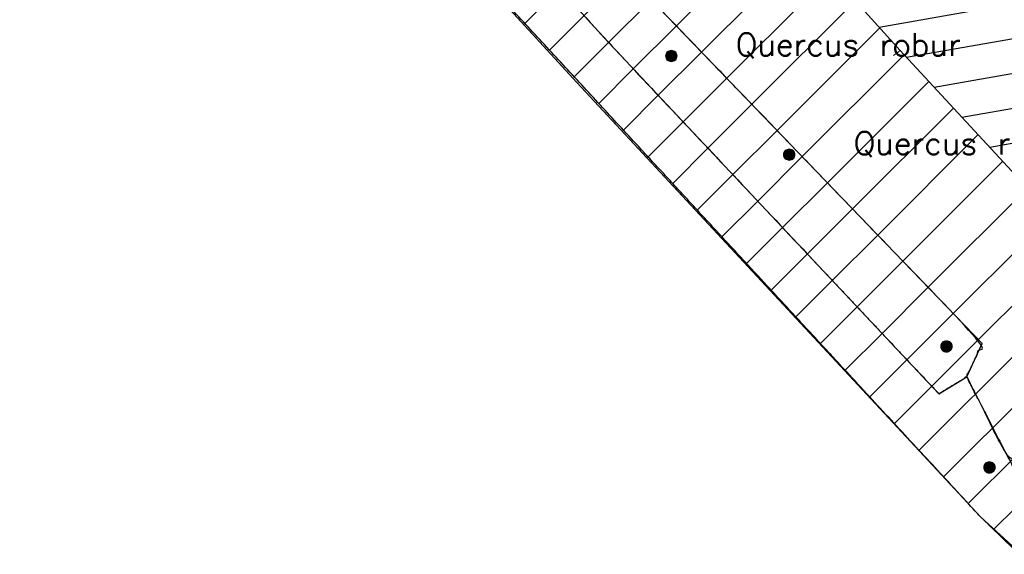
# Model space of a CAD drawing. Header units: metres. Extents: x 102764 to 106916, y 385369 to 392749.
# Tile 3 of 77: x 102840 to 102883, y 385371 to 385394. Entities that reach past the tile are written whole.
import ezdxf
from ezdxf.enums import TextEntityAlignment as Align

# ---------------------------------------------------------------- set-up
doc = ezdxf.new("R2010")
doc.units = ezdxf.units.M
for name, color, linetype, lineweight in [('0-BEPLANTING', 14, 'Continuous', 30), ('0-GRAS OM SPORTVELDEN', 2, 'Continuous', 30), ('0-GRAS SPORTVELDEN', 3, 'Continuous', 30), ('B-WE-GR-STRUIK-G', 90, 'Continuous', 13), ('B-WE-GW-TALUD_KRUIN-G', 70, 'Continuous', 13), ('B-WE-VW-MARKERING_LANGS_STREEP_DOORGETROKKEN-G', 7, 'Continuous', 13), ('Bomen', 84, 'Continuous', 0), ('Boomsoort', 10, 'Continuous', 0)]:
    doc.layers.add(name, color=color, linetype=linetype, lineweight=lineweight)
doc.styles.add('Style-txt', font='txt.shx')
pattern_1 = [(45, (0, 0), (-1.122532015, 1.122532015), [])]

# ---------------------------------------------------------------- blocks, each defined once
blk = doc.blocks.new('MPOLYGON_3')
at = {"layer": 'Bomen', "flags": 128}
for points in [[(102873.241, 385388.554), (102873.236, 385388.505), (102873.736, 385388.505)], [(102873.236, 385388.505), (102873.241, 385388.456), (102873.731, 385388.456)], [(102873.236, 385388.505), (102873.736, 385388.505), (102873.731, 385388.456)], [(102873.255, 385388.601), (102873.241, 385388.554), (102873.731, 385388.554)], [(102873.241, 385388.554), (102873.731, 385388.554), (102873.736, 385388.505)], [(102873.241, 385388.456), (102873.255, 385388.409), (102873.717, 385388.409)], [(102873.241, 385388.456), (102873.731, 385388.456), (102873.717, 385388.409)], [(102873.278, 385388.644), (102873.255, 385388.601), (102873.717, 385388.601)], [(102873.255, 385388.601), (102873.717, 385388.601), (102873.731, 385388.554)], [(102873.255, 385388.409), (102873.278, 385388.366), (102873.694, 385388.366)], [(102873.255, 385388.409), (102873.717, 385388.409), (102873.694, 385388.366)], [(102873.31, 385388.682), (102873.278, 385388.644), (102873.694, 385388.644)], [(102873.278, 385388.644), (102873.694, 385388.644), (102873.717, 385388.601)], [(102873.278, 385388.366), (102873.31, 385388.328), (102873.663, 385388.328)], [(102873.278, 385388.366), (102873.694, 385388.366), (102873.663, 385388.328)], [(102873.347, 385388.713), (102873.31, 385388.682), (102873.663, 385388.682)], [(102873.31, 385388.682), (102873.663, 385388.682), (102873.694, 385388.644)], [(102873.391, 385388.736), (102873.347, 385388.713), (102873.625, 385388.713)], [(102873.347, 385388.713), (102873.625, 385388.713), (102873.663, 385388.682)], [(102873.438, 385388.75), (102873.391, 385388.736), (102873.582, 385388.736)], [(102873.391, 385388.736), (102873.582, 385388.736), (102873.625, 385388.713)], [(102873.486, 385388.755), (102873.438, 385388.75), (102873.535, 385388.75)], [(102873.438, 385388.75), (102873.535, 385388.75), (102873.582, 385388.736)], [(102873.31, 385388.328), (102873.347, 385388.297), (102873.625, 385388.297)], [(102873.31, 385388.328), (102873.663, 385388.328), (102873.625, 385388.297)], [(102873.347, 385388.297), (102873.391, 385388.274), (102873.582, 385388.274)], [(102873.347, 385388.297), (102873.625, 385388.297), (102873.582, 385388.274)], [(102873.391, 385388.274), (102873.438, 385388.26), (102873.535, 385388.26)], [(102873.391, 385388.274), (102873.582, 385388.274), (102873.535, 385388.26)], [(102873.438, 385388.26), (102873.535, 385388.26), (102873.486, 385388.255)]]:
    blk.add_lwpolyline(points, close=True, dxfattribs=at)
at = {"layer": 'Bomen', "color": 74, "true_color": 0x55aa00, "flags": 128}
for points in [[(102873.236, 385388.505), (102873.241, 385388.554)], [(102873.241, 385388.456), (102873.236, 385388.505)], [(102873.241, 385388.554), (102873.255, 385388.601)], [(102873.255, 385388.409), (102873.241, 385388.456)], [(102873.255, 385388.601), (102873.278, 385388.644)], [(102873.278, 385388.366), (102873.255, 385388.409)], [(102873.278, 385388.644), (102873.31, 385388.682)], [(102873.31, 385388.328), (102873.278, 385388.366)], [(102873.31, 385388.682), (102873.347, 385388.713)], [(102873.347, 385388.713), (102873.391, 385388.736)], [(102873.391, 385388.736), (102873.438, 385388.75)], [(102873.438, 385388.75), (102873.486, 385388.755)], [(102873.486, 385388.755), (102873.535, 385388.75)], [(102873.535, 385388.75), (102873.582, 385388.736)], [(102873.582, 385388.736), (102873.625, 385388.713)], [(102873.625, 385388.713), (102873.663, 385388.682)], [(102873.663, 385388.682), (102873.694, 385388.644)], [(102873.694, 385388.366), (102873.663, 385388.328)], [(102873.694, 385388.644), (102873.717, 385388.601)], [(102873.717, 385388.409), (102873.694, 385388.366)], [(102873.717, 385388.601), (102873.731, 385388.554)], [(102873.731, 385388.456), (102873.717, 385388.409)], [(102873.731, 385388.554), (102873.736, 385388.505)], [(102873.736, 385388.505), (102873.731, 385388.456)], [(102873.347, 385388.297), (102873.31, 385388.328)], [(102873.391, 385388.274), (102873.347, 385388.297)], [(102873.438, 385388.26), (102873.391, 385388.274)], [(102873.486, 385388.255), (102873.438, 385388.26)], [(102873.535, 385388.26), (102873.486, 385388.255)], [(102873.582, 385388.274), (102873.535, 385388.26)], [(102873.625, 385388.297), (102873.582, 385388.274)], [(102873.663, 385388.328), (102873.625, 385388.297)]]:
    blk.add_lwpolyline(points, dxfattribs=at)
at = {"layer": 'Bomen'}
for points in [[(102873.241, 385388.554), (102873.236, 385388.505), (102873.736, 385388.505)], [(102873.255, 385388.601), (102873.241, 385388.554), (102873.731, 385388.554)], [(102873.241, 385388.554), (102873.731, 385388.554), (102873.736, 385388.505)], [(102873.278, 385388.644), (102873.255, 385388.601), (102873.717, 385388.601)], [(102873.255, 385388.601), (102873.717, 385388.601), (102873.731, 385388.554)], [(102873.31, 385388.682), (102873.278, 385388.644), (102873.694, 385388.644)], [(102873.278, 385388.644), (102873.694, 385388.644), (102873.717, 385388.601)], [(102873.347, 385388.713), (102873.31, 385388.682), (102873.663, 385388.682)], [(102873.31, 385388.682), (102873.663, 385388.682), (102873.694, 385388.644)], [(102873.391, 385388.736), (102873.347, 385388.713), (102873.625, 385388.713)], [(102873.347, 385388.713), (102873.625, 385388.713), (102873.663, 385388.682)], [(102873.438, 385388.75), (102873.391, 385388.736), (102873.582, 385388.736)], [(102873.391, 385388.736), (102873.582, 385388.736), (102873.625, 385388.713)], [(102873.486, 385388.755), (102873.438, 385388.75), (102873.535, 385388.75)], [(102873.438, 385388.75), (102873.535, 385388.75), (102873.582, 385388.736)]]:
    blk.add_solid(points, dxfattribs=at)
at = {"layer": 'Bomen', "extrusion": (0, 0, -1)}
for points in [[(-102873.236, 385388.505), (-102873.241, 385388.456), (-102873.731, 385388.456)], [(-102873.236, 385388.505), (-102873.736, 385388.505), (-102873.731, 385388.456)], [(-102873.241, 385388.456), (-102873.255, 385388.409), (-102873.717, 385388.409)], [(-102873.241, 385388.456), (-102873.731, 385388.456), (-102873.717, 385388.409)], [(-102873.255, 385388.409), (-102873.278, 385388.366), (-102873.694, 385388.366)], [(-102873.255, 385388.409), (-102873.717, 385388.409), (-102873.694, 385388.366)], [(-102873.278, 385388.366), (-102873.31, 385388.328), (-102873.663, 385388.328)], [(-102873.278, 385388.366), (-102873.694, 385388.366), (-102873.663, 385388.328)], [(-102873.31, 385388.328), (-102873.347, 385388.297), (-102873.625, 385388.297)], [(-102873.31, 385388.328), (-102873.663, 385388.328), (-102873.625, 385388.297)], [(-102873.347, 385388.297), (-102873.391, 385388.274), (-102873.582, 385388.274)], [(-102873.347, 385388.297), (-102873.625, 385388.297), (-102873.582, 385388.274)], [(-102873.391, 385388.274), (-102873.438, 385388.26), (-102873.535, 385388.26)], [(-102873.391, 385388.274), (-102873.582, 385388.274), (-102873.535, 385388.26)], [(-102873.438, 385388.26), (-102873.535, 385388.26), (-102873.486, 385388.255)]]:
    blk.add_solid(points, dxfattribs=at)
blk = doc.blocks.new('MPOLYGON_19')
at = {"layer": 'Bomen', "flags": 128}
for points in [[(102880.129, 385380.207), (102880.115, 385380.16), (102880.605, 385380.16)], [(102880.152, 385380.25), (102880.129, 385380.207), (102880.591, 385380.207)], [(102880.129, 385380.207), (102880.591, 385380.207), (102880.605, 385380.16)], [(102880.183, 385380.288), (102880.152, 385380.25), (102880.568, 385380.25)], [(102880.152, 385380.25), (102880.568, 385380.25), (102880.591, 385380.207)], [(102880.221, 385380.319), (102880.183, 385380.288), (102880.537, 385380.288)], [(102880.183, 385380.288), (102880.537, 385380.288), (102880.568, 385380.25)], [(102880.265, 385380.342), (102880.221, 385380.319), (102880.499, 385380.319)], [(102880.221, 385380.319), (102880.499, 385380.319), (102880.537, 385380.288)], [(102880.311, 385380.357), (102880.265, 385380.342), (102880.456, 385380.342)], [(102880.265, 385380.342), (102880.456, 385380.342), (102880.499, 385380.319)], [(102880.36, 385380.361), (102880.311, 385380.357), (102880.409, 385380.357)], [(102880.311, 385380.357), (102880.409, 385380.357), (102880.456, 385380.342)], [(102880.115, 385380.16), (102880.11, 385380.111), (102880.61, 385380.111)], [(102880.11, 385380.111), (102880.115, 385380.063), (102880.605, 385380.063)], [(102880.11, 385380.111), (102880.61, 385380.111), (102880.605, 385380.063)], [(102880.115, 385380.16), (102880.605, 385380.16), (102880.61, 385380.111)], [(102880.115, 385380.063), (102880.129, 385380.016), (102880.591, 385380.016)], [(102880.115, 385380.063), (102880.605, 385380.063), (102880.591, 385380.016)], [(102880.129, 385380.016), (102880.152, 385379.972), (102880.568, 385379.972)], [(102880.129, 385380.016), (102880.591, 385380.016), (102880.568, 385379.972)], [(102880.152, 385379.972), (102880.183, 385379.935), (102880.537, 385379.935)], [(102880.152, 385379.972), (102880.568, 385379.972), (102880.537, 385379.935)], [(102880.183, 385379.935), (102880.221, 385379.903), (102880.499, 385379.903)], [(102880.183, 385379.935), (102880.537, 385379.935), (102880.499, 385379.903)], [(102880.221, 385379.903), (102880.265, 385379.88), (102880.456, 385379.88)], [(102880.221, 385379.903), (102880.499, 385379.903), (102880.456, 385379.88)], [(102880.265, 385379.88), (102880.311, 385379.866), (102880.409, 385379.866)], [(102880.265, 385379.88), (102880.456, 385379.88), (102880.409, 385379.866)], [(102880.311, 385379.866), (102880.409, 385379.866), (102880.36, 385379.861)]]:
    blk.add_lwpolyline(points, close=True, dxfattribs=at)
at = {"layer": 'Bomen', "color": 74, "true_color": 0x55aa00, "flags": 128}
for points in [[(102880.115, 385380.16), (102880.129, 385380.207)], [(102880.129, 385380.207), (102880.152, 385380.25)], [(102880.152, 385380.25), (102880.183, 385380.288)], [(102880.183, 385380.288), (102880.221, 385380.319)], [(102880.221, 385380.319), (102880.265, 385380.342)], [(102880.265, 385380.342), (102880.311, 385380.357)], [(102880.311, 385380.357), (102880.36, 385380.361)], [(102880.36, 385380.361), (102880.409, 385380.357)], [(102880.409, 385380.357), (102880.456, 385380.342)], [(102880.456, 385380.342), (102880.499, 385380.319)], [(102880.499, 385380.319), (102880.537, 385380.288)], [(102880.537, 385380.288), (102880.568, 385380.25)], [(102880.568, 385380.25), (102880.591, 385380.207)], [(102880.591, 385380.207), (102880.605, 385380.16)], [(102880.11, 385380.111), (102880.115, 385380.16)], [(102880.115, 385380.063), (102880.11, 385380.111)], [(102880.129, 385380.016), (102880.115, 385380.063)], [(102880.152, 385379.972), (102880.129, 385380.016)], [(102880.183, 385379.935), (102880.152, 385379.972)], [(102880.221, 385379.903), (102880.183, 385379.935)], [(102880.265, 385379.88), (102880.221, 385379.903)], [(102880.311, 385379.866), (102880.265, 385379.88)], [(102880.36, 385379.861), (102880.311, 385379.866)], [(102880.409, 385379.866), (102880.36, 385379.861)], [(102880.456, 385379.88), (102880.409, 385379.866)], [(102880.499, 385379.903), (102880.456, 385379.88)], [(102880.537, 385379.935), (102880.499, 385379.903)], [(102880.568, 385379.972), (102880.537, 385379.935)], [(102880.591, 385380.016), (102880.568, 385379.972)], [(102880.605, 385380.063), (102880.591, 385380.016)], [(102880.605, 385380.16), (102880.61, 385380.111)], [(102880.61, 385380.111), (102880.605, 385380.063)]]:
    blk.add_lwpolyline(points, dxfattribs=at)
at = {"layer": 'Bomen'}
for points in [[(102880.129, 385380.207), (102880.115, 385380.16), (102880.605, 385380.16)], [(102880.152, 385380.25), (102880.129, 385380.207), (102880.591, 385380.207)], [(102880.129, 385380.207), (102880.591, 385380.207), (102880.605, 385380.16)], [(102880.183, 385380.288), (102880.152, 385380.25), (102880.568, 385380.25)], [(102880.152, 385380.25), (102880.568, 385380.25), (102880.591, 385380.207)], [(102880.221, 385380.319), (102880.183, 385380.288), (102880.537, 385380.288)], [(102880.183, 385380.288), (102880.537, 385380.288), (102880.568, 385380.25)], [(102880.265, 385380.342), (102880.221, 385380.319), (102880.499, 385380.319)], [(102880.221, 385380.319), (102880.499, 385380.319), (102880.537, 385380.288)], [(102880.311, 385380.357), (102880.265, 385380.342), (102880.456, 385380.342)], [(102880.265, 385380.342), (102880.456, 385380.342), (102880.499, 385380.319)], [(102880.36, 385380.361), (102880.311, 385380.357), (102880.409, 385380.357)], [(102880.311, 385380.357), (102880.409, 385380.357), (102880.456, 385380.342)], [(102880.115, 385380.16), (102880.11, 385380.111), (102880.61, 385380.111)], [(102880.115, 385380.16), (102880.605, 385380.16), (102880.61, 385380.111)]]:
    blk.add_solid(points, dxfattribs=at)
at = {"layer": 'Bomen', "extrusion": (0, 0, -1)}
for points in [[(-102880.11, 385380.111), (-102880.115, 385380.063), (-102880.605, 385380.063)], [(-102880.11, 385380.111), (-102880.61, 385380.111), (-102880.605, 385380.063)], [(-102880.115, 385380.063), (-102880.129, 385380.016), (-102880.591, 385380.016)], [(-102880.115, 385380.063), (-102880.605, 385380.063), (-102880.591, 385380.016)], [(-102880.129, 385380.016), (-102880.152, 385379.972), (-102880.568, 385379.972)], [(-102880.129, 385380.016), (-102880.591, 385380.016), (-102880.568, 385379.972)], [(-102880.152, 385379.972), (-102880.183, 385379.935), (-102880.537, 385379.935)], [(-102880.152, 385379.972), (-102880.568, 385379.972), (-102880.537, 385379.935)], [(-102880.183, 385379.935), (-102880.221, 385379.903), (-102880.499, 385379.903)], [(-102880.183, 385379.935), (-102880.537, 385379.935), (-102880.499, 385379.903)], [(-102880.221, 385379.903), (-102880.265, 385379.88), (-102880.456, 385379.88)], [(-102880.221, 385379.903), (-102880.499, 385379.903), (-102880.456, 385379.88)], [(-102880.265, 385379.88), (-102880.311, 385379.866), (-102880.409, 385379.866)], [(-102880.265, 385379.88), (-102880.456, 385379.88), (-102880.409, 385379.866)], [(-102880.311, 385379.866), (-102880.409, 385379.866), (-102880.36, 385379.861)]]:
    blk.add_solid(points, dxfattribs=at)
blk = doc.blocks.new('MPOLYGON_20')
at = {"layer": 'Bomen', "flags": 128}
for points in [[(102868.083, 385392.873), (102868.078, 385392.824), (102868.578, 385392.824)], [(102868.078, 385392.824), (102868.083, 385392.775), (102868.573, 385392.775)], [(102868.078, 385392.824), (102868.578, 385392.824), (102868.573, 385392.775)], [(102868.097, 385392.92), (102868.083, 385392.873), (102868.573, 385392.873)], [(102868.083, 385392.873), (102868.573, 385392.873), (102868.578, 385392.824)], [(102868.083, 385392.775), (102868.097, 385392.728), (102868.559, 385392.728)], [(102868.083, 385392.775), (102868.573, 385392.775), (102868.559, 385392.728)], [(102868.12, 385392.963), (102868.097, 385392.92), (102868.559, 385392.92)], [(102868.097, 385392.92), (102868.559, 385392.92), (102868.573, 385392.873)], [(102868.097, 385392.728), (102868.12, 385392.685), (102868.536, 385392.685)], [(102868.097, 385392.728), (102868.559, 385392.728), (102868.536, 385392.685)], [(102868.151, 385393.001), (102868.12, 385392.963), (102868.536, 385392.963)], [(102868.12, 385392.963), (102868.536, 385392.963), (102868.559, 385392.92)], [(102868.12, 385392.685), (102868.151, 385392.647), (102868.505, 385392.647)], [(102868.12, 385392.685), (102868.536, 385392.685), (102868.505, 385392.647)], [(102868.189, 385393.032), (102868.151, 385393.001), (102868.505, 385393.001)], [(102868.151, 385393.001), (102868.505, 385393.001), (102868.536, 385392.963)], [(102868.232, 385393.055), (102868.189, 385393.032), (102868.467, 385393.032)], [(102868.189, 385393.032), (102868.467, 385393.032), (102868.505, 385393.001)], [(102868.279, 385393.069), (102868.232, 385393.055), (102868.423, 385393.055)], [(102868.232, 385393.055), (102868.423, 385393.055), (102868.467, 385393.032)], [(102868.328, 385393.074), (102868.279, 385393.069), (102868.377, 385393.069)], [(102868.279, 385393.069), (102868.377, 385393.069), (102868.423, 385393.055)], [(102868.151, 385392.647), (102868.189, 385392.616), (102868.467, 385392.616)], [(102868.151, 385392.647), (102868.505, 385392.647), (102868.467, 385392.616)], [(102868.189, 385392.616), (102868.232, 385392.593), (102868.423, 385392.593)], [(102868.189, 385392.616), (102868.467, 385392.616), (102868.423, 385392.593)], [(102868.232, 385392.593), (102868.279, 385392.579), (102868.377, 385392.579)], [(102868.232, 385392.593), (102868.423, 385392.593), (102868.377, 385392.579)], [(102868.279, 385392.579), (102868.377, 385392.579), (102868.328, 385392.574)]]:
    blk.add_lwpolyline(points, close=True, dxfattribs=at)
at = {"layer": 'Bomen', "color": 74, "true_color": 0x55aa00, "flags": 128}
for points in [[(102868.078, 385392.824), (102868.083, 385392.873)], [(102868.083, 385392.775), (102868.078, 385392.824)], [(102868.083, 385392.873), (102868.097, 385392.92)], [(102868.097, 385392.728), (102868.083, 385392.775)], [(102868.097, 385392.92), (102868.12, 385392.963)], [(102868.12, 385392.685), (102868.097, 385392.728)], [(102868.12, 385392.963), (102868.151, 385393.001)], [(102868.151, 385392.647), (102868.12, 385392.685)], [(102868.151, 385393.001), (102868.189, 385393.032)], [(102868.189, 385393.032), (102868.232, 385393.055)], [(102868.232, 385393.055), (102868.279, 385393.069)], [(102868.279, 385393.069), (102868.328, 385393.074)], [(102868.328, 385393.074), (102868.377, 385393.069)], [(102868.377, 385393.069), (102868.423, 385393.055)], [(102868.423, 385393.055), (102868.467, 385393.032)], [(102868.467, 385393.032), (102868.505, 385393.001)], [(102868.505, 385393.001), (102868.536, 385392.963)], [(102868.536, 385392.685), (102868.505, 385392.647)], [(102868.536, 385392.963), (102868.559, 385392.92)], [(102868.559, 385392.728), (102868.536, 385392.685)], [(102868.559, 385392.92), (102868.573, 385392.873)], [(102868.573, 385392.775), (102868.559, 385392.728)], [(102868.573, 385392.873), (102868.578, 385392.824)], [(102868.578, 385392.824), (102868.573, 385392.775)], [(102868.189, 385392.616), (102868.151, 385392.647)], [(102868.232, 385392.593), (102868.189, 385392.616)], [(102868.279, 385392.579), (102868.232, 385392.593)], [(102868.328, 385392.574), (102868.279, 385392.579)], [(102868.377, 385392.579), (102868.328, 385392.574)], [(102868.423, 385392.593), (102868.377, 385392.579)], [(102868.467, 385392.616), (102868.423, 385392.593)], [(102868.505, 385392.647), (102868.467, 385392.616)]]:
    blk.add_lwpolyline(points, dxfattribs=at)
at = {"layer": 'Bomen'}
for points in [[(102868.083, 385392.873), (102868.078, 385392.824), (102868.578, 385392.824)], [(102868.097, 385392.92), (102868.083, 385392.873), (102868.573, 385392.873)], [(102868.083, 385392.873), (102868.573, 385392.873), (102868.578, 385392.824)], [(102868.12, 385392.963), (102868.097, 385392.92), (102868.559, 385392.92)], [(102868.097, 385392.92), (102868.559, 385392.92), (102868.573, 385392.873)], [(102868.151, 385393.001), (102868.12, 385392.963), (102868.536, 385392.963)], [(102868.12, 385392.963), (102868.536, 385392.963), (102868.559, 385392.92)], [(102868.189, 385393.032), (102868.151, 385393.001), (102868.505, 385393.001)], [(102868.151, 385393.001), (102868.505, 385393.001), (102868.536, 385392.963)], [(102868.232, 385393.055), (102868.189, 385393.032), (102868.467, 385393.032)], [(102868.189, 385393.032), (102868.467, 385393.032), (102868.505, 385393.001)], [(102868.279, 385393.069), (102868.232, 385393.055), (102868.423, 385393.055)], [(102868.232, 385393.055), (102868.423, 385393.055), (102868.467, 385393.032)], [(102868.328, 385393.074), (102868.279, 385393.069), (102868.377, 385393.069)], [(102868.279, 385393.069), (102868.377, 385393.069), (102868.423, 385393.055)]]:
    blk.add_solid(points, dxfattribs=at)
at = {"layer": 'Bomen', "extrusion": (0, 0, -1)}
for points in [[(-102868.078, 385392.824), (-102868.083, 385392.775), (-102868.573, 385392.775)], [(-102868.078, 385392.824), (-102868.578, 385392.824), (-102868.573, 385392.775)], [(-102868.083, 385392.775), (-102868.097, 385392.728), (-102868.559, 385392.728)], [(-102868.083, 385392.775), (-102868.573, 385392.775), (-102868.559, 385392.728)], [(-102868.097, 385392.728), (-102868.12, 385392.685), (-102868.536, 385392.685)], [(-102868.097, 385392.728), (-102868.559, 385392.728), (-102868.536, 385392.685)], [(-102868.12, 385392.685), (-102868.151, 385392.647), (-102868.505, 385392.647)], [(-102868.12, 385392.685), (-102868.536, 385392.685), (-102868.505, 385392.647)], [(-102868.151, 385392.647), (-102868.189, 385392.616), (-102868.467, 385392.616)], [(-102868.151, 385392.647), (-102868.505, 385392.647), (-102868.467, 385392.616)], [(-102868.189, 385392.616), (-102868.232, 385392.593), (-102868.423, 385392.593)], [(-102868.189, 385392.616), (-102868.467, 385392.616), (-102868.423, 385392.593)], [(-102868.232, 385392.593), (-102868.279, 385392.579), (-102868.377, 385392.579)], [(-102868.232, 385392.593), (-102868.423, 385392.593), (-102868.377, 385392.579)], [(-102868.279, 385392.579), (-102868.377, 385392.579), (-102868.328, 385392.574)]]:
    blk.add_solid(points, dxfattribs=at)
blk = doc.blocks.new('MPOLYGON_69')
at = {"layer": 'Bomen', "flags": 128}
for points in [[(102882.099, 385375.022), (102882.061, 385374.991), (102882.414, 385374.991)], [(102882.142, 385375.046), (102882.099, 385375.022), (102882.376, 385375.022)], [(102882.099, 385375.022), (102882.376, 385375.022), (102882.414, 385374.991)], [(102882.189, 385375.06), (102882.142, 385375.046), (102882.333, 385375.046)], [(102882.142, 385375.046), (102882.333, 385375.046), (102882.376, 385375.022)], [(102882.237, 385375.065), (102882.189, 385375.06), (102882.286, 385375.06)], [(102882.189, 385375.06), (102882.286, 385375.06), (102882.333, 385375.046)], [(102881.992, 385374.863), (102881.987, 385374.815), (102882.487, 385374.815)], [(102881.987, 385374.815), (102881.992, 385374.766), (102882.483, 385374.766)], [(102881.987, 385374.815), (102882.487, 385374.815), (102882.483, 385374.766)], [(102882.006, 385374.91), (102881.992, 385374.863), (102882.483, 385374.863)], [(102881.992, 385374.863), (102882.483, 385374.863), (102882.487, 385374.815)], [(102881.992, 385374.766), (102882.006, 385374.719), (102882.468, 385374.719)], [(102881.992, 385374.766), (102882.483, 385374.766), (102882.468, 385374.719)], [(102882.03, 385374.953), (102882.006, 385374.91), (102882.468, 385374.91)], [(102882.006, 385374.91), (102882.468, 385374.91), (102882.483, 385374.863)], [(102882.006, 385374.719), (102882.03, 385374.676), (102882.445, 385374.676)], [(102882.006, 385374.719), (102882.468, 385374.719), (102882.445, 385374.676)], [(102882.061, 385374.991), (102882.03, 385374.953), (102882.445, 385374.953)], [(102882.03, 385374.953), (102882.445, 385374.953), (102882.468, 385374.91)], [(102882.03, 385374.676), (102882.061, 385374.638), (102882.414, 385374.638)], [(102882.03, 385374.676), (102882.445, 385374.676), (102882.414, 385374.638)], [(102882.061, 385374.991), (102882.414, 385374.991), (102882.445, 385374.953)], [(102882.061, 385374.638), (102882.099, 385374.607), (102882.376, 385374.607)], [(102882.061, 385374.638), (102882.414, 385374.638), (102882.376, 385374.607)], [(102882.099, 385374.607), (102882.142, 385374.584), (102882.333, 385374.584)], [(102882.099, 385374.607), (102882.376, 385374.607), (102882.333, 385374.584)], [(102882.142, 385374.584), (102882.189, 385374.569), (102882.286, 385374.569)], [(102882.142, 385374.584), (102882.333, 385374.584), (102882.286, 385374.569)], [(102882.189, 385374.569), (102882.286, 385374.569), (102882.237, 385374.565)]]:
    blk.add_lwpolyline(points, close=True, dxfattribs=at)
at = {"layer": 'Bomen', "color": 74, "true_color": 0x55aa00, "flags": 128}
for points in [[(102882.061, 385374.991), (102882.099, 385375.022)], [(102882.099, 385375.022), (102882.142, 385375.046)], [(102882.142, 385375.046), (102882.189, 385375.06)], [(102882.189, 385375.06), (102882.237, 385375.065)], [(102882.237, 385375.065), (102882.286, 385375.06)], [(102882.286, 385375.06), (102882.333, 385375.046)], [(102882.333, 385375.046), (102882.376, 385375.022)], [(102882.376, 385375.022), (102882.414, 385374.991)], [(102881.987, 385374.815), (102881.992, 385374.863)], [(102881.992, 385374.766), (102881.987, 385374.815)], [(102881.992, 385374.863), (102882.006, 385374.91)], [(102882.006, 385374.719), (102881.992, 385374.766)], [(102882.006, 385374.91), (102882.03, 385374.953)], [(102882.03, 385374.676), (102882.006, 385374.719)], [(102882.03, 385374.953), (102882.061, 385374.991)], [(102882.061, 385374.638), (102882.03, 385374.676)], [(102882.099, 385374.607), (102882.061, 385374.638)], [(102882.142, 385374.584), (102882.099, 385374.607)], [(102882.189, 385374.569), (102882.142, 385374.584)], [(102882.333, 385374.584), (102882.286, 385374.569)], [(102882.376, 385374.607), (102882.333, 385374.584)], [(102882.414, 385374.638), (102882.376, 385374.607)], [(102882.414, 385374.991), (102882.445, 385374.953)], [(102882.445, 385374.676), (102882.414, 385374.638)], [(102882.445, 385374.953), (102882.468, 385374.91)], [(102882.468, 385374.719), (102882.445, 385374.676)], [(102882.468, 385374.91), (102882.483, 385374.863)], [(102882.483, 385374.766), (102882.468, 385374.719)], [(102882.483, 385374.863), (102882.487, 385374.815)], [(102882.487, 385374.815), (102882.483, 385374.766)], [(102882.237, 385374.565), (102882.189, 385374.569)], [(102882.286, 385374.569), (102882.237, 385374.565)]]:
    blk.add_lwpolyline(points, dxfattribs=at)
at = {"layer": 'Bomen'}
for points in [[(102882.099, 385375.022), (102882.061, 385374.991), (102882.414, 385374.991)], [(102882.142, 385375.046), (102882.099, 385375.022), (102882.376, 385375.022)], [(102882.099, 385375.022), (102882.376, 385375.022), (102882.414, 385374.991)], [(102882.189, 385375.06), (102882.142, 385375.046), (102882.333, 385375.046)], [(102882.142, 385375.046), (102882.333, 385375.046), (102882.376, 385375.022)], [(102882.237, 385375.065), (102882.189, 385375.06), (102882.286, 385375.06)], [(102882.189, 385375.06), (102882.286, 385375.06), (102882.333, 385375.046)], [(102881.992, 385374.863), (102881.987, 385374.815), (102882.487, 385374.815)], [(102882.006, 385374.91), (102881.992, 385374.863), (102882.483, 385374.863)], [(102881.992, 385374.863), (102882.483, 385374.863), (102882.487, 385374.815)], [(102882.03, 385374.953), (102882.006, 385374.91), (102882.468, 385374.91)], [(102882.006, 385374.91), (102882.468, 385374.91), (102882.483, 385374.863)], [(102882.061, 385374.991), (102882.03, 385374.953), (102882.445, 385374.953)], [(102882.03, 385374.953), (102882.445, 385374.953), (102882.468, 385374.91)], [(102882.061, 385374.991), (102882.414, 385374.991), (102882.445, 385374.953)]]:
    blk.add_solid(points, dxfattribs=at)
at = {"layer": 'Bomen', "extrusion": (0, 0, -1)}
for points in [[(-102881.987, 385374.815), (-102881.992, 385374.766), (-102882.483, 385374.766)], [(-102881.987, 385374.815), (-102882.487, 385374.815), (-102882.483, 385374.766)], [(-102881.992, 385374.766), (-102882.006, 385374.719), (-102882.468, 385374.719)], [(-102881.992, 385374.766), (-102882.483, 385374.766), (-102882.468, 385374.719)], [(-102882.006, 385374.719), (-102882.03, 385374.676), (-102882.445, 385374.676)], [(-102882.006, 385374.719), (-102882.468, 385374.719), (-102882.445, 385374.676)], [(-102882.03, 385374.676), (-102882.061, 385374.638), (-102882.414, 385374.638)], [(-102882.03, 385374.676), (-102882.445, 385374.676), (-102882.414, 385374.638)], [(-102882.061, 385374.638), (-102882.099, 385374.607), (-102882.376, 385374.607)], [(-102882.061, 385374.638), (-102882.414, 385374.638), (-102882.376, 385374.607)], [(-102882.099, 385374.607), (-102882.142, 385374.584), (-102882.333, 385374.584)], [(-102882.099, 385374.607), (-102882.376, 385374.607), (-102882.333, 385374.584)], [(-102882.142, 385374.584), (-102882.189, 385374.569), (-102882.286, 385374.569)], [(-102882.142, 385374.584), (-102882.333, 385374.584), (-102882.286, 385374.569)], [(-102882.189, 385374.569), (-102882.286, 385374.569), (-102882.237, 385374.565)]]:
    blk.add_solid(points, dxfattribs=at)

msp = doc.modelspace()

# ---------------------------------------------------------------- hatches: boundary and pattern name
at = {"layer": '0-BEPLANTING'}
h = msp.add_hatch(dxfattribs=at)
h.set_pattern_fill('ANSI31', color=256, scale=0.1, pattern_type=2)
h.set_pattern_definition(pattern_1)
h.paths.add_polyline_path([(102830.739, 385436.088), (102833.6, 385432.841), (102846.94, 385418.017), (102849.762, 385413.887), (102866.63, 385396.138), (102881.926, 385380.232), (102881.586, 385379.507), (102881.245, 385378.781), (102880.025, 385378.039), (102865.405, 385393.604), (102849.434, 385411.265), (102832.663, 385429.09), (102828.285, 385434.268), (102828.28, 385435.332), (102829.357, 385436.2)])
at = {"layer": '0-GRAS OM SPORTVELDEN'}
h = msp.add_hatch(dxfattribs=at)
h.set_pattern_fill('ANSI31', color=256, scale=0.1, pattern_type=2)
h.set_pattern_definition(pattern_1)
h.paths.add_polyline_path([(102818.791, 385548.949), (102852.278, 385571.403), (102852.01, 385571.785), (102854.779, 385573.705), (102854.814, 385573.652), (102861.062, 385577.84), (102860.385, 385578.85), (102881.086, 385592.66), (102881.167, 385592.518), (102896.08, 385602.431), (102896.914, 385602.263), (102909.187, 385610.579), (102923.796, 385590.802), (102929.331, 385582.511), (102934.801, 385587.158), (102931.012, 385591.433), (102931.276, 385592.035), (102929.878, 385593.618), (102930.103, 385593.841), (102930.032, 385593.925), (102931.181, 385594.899), (102909.294, 385619.239), (102881.276, 385599.316), (102838.319, 385569.049), (102820.082, 385556.014), (102816.237, 385555.902), (102814.84, 385551.034), (102812.576, 385547.764, -0.726153), (102812.495, 385547.491), (102812.974, 385528.325), (102813.041, 385528.155), (102816.469, 385527.44), (102818.068, 385526.567), (102822.382, 385519.43), (102821.821, 385517.397), (102814.349, 385509.985), (102796.54, 385489.58), (102794.334, 385486.508), (102788.775, 385481.052), (102788.156, 385479.85), (102788.67, 385479.002), (102801.053, 385467.084), (102815.174, 385452.172), (102826.761, 385439.809), (102827.671, 385438.032), (102827.121, 385437.148), (102825.905, 385437.027), (102813.245, 385450.579), (102798.973, 385465.496), (102785.346, 385480.995), (102782.926, 385479.23), (102796.455, 385464.752), (102811.312, 385448.73), (102825.2, 385434.526), (102847.479, 385409.915), (102881.866, 385372.633), (102883.513, 385371.034), (102883.291, 385374.79), (102881.245, 385378.781), (102880.025, 385378.039), (102865.405, 385393.604), (102849.434, 385411.265), (102832.663, 385429.09), (102828.285, 385434.268), (102828.28, 385435.332), (102829.357, 385436.2), (102830.739, 385436.088), (102833.6, 385432.841), (102846.94, 385418.017), (102849.762, 385413.887), (102866.63, 385396.138), (102881.926, 385380.232), (102881.245, 385378.781), (102883.291, 385374.79), (102883.821, 385376.734), (102886.501, 385380.319), (102894.916, 385388.491), (102918.544, 385410.094), (102930.46, 385420.996), (102948.56, 385437.721), (102950.222, 385438.966), (102951.51, 385438.159), (102962.401, 385448.358), (102961.56, 385449.648), (102966.041, 385454.541), (102965.418, 385455.643), (102961.232, 385460.655), (102951.229, 385472.387), (102951.863, 385473.45), (102935.309, 385493.196), (102935.309, 385493.935), (102935.936, 385494.999), (102937.676, 385495.522), (102944.945, 385487.085), (102955.765, 385474.446), (102965.912, 385463.906), (102967.187, 385462.84), (102968.5, 385463.364), (102973.776, 385468.073), (102986.067, 385479.157), (102987.24, 385480.371), (102987.085, 385482.054), (102979.568, 385491.432), (102977.122, 385494.758), (102977.122, 385496.261), (102977.372, 385497.48), (102978.744, 385497.394), (102979.547, 385496.923), (102980.796, 385497.944), (102980.612, 385498.163), (102977.66, 385501.169), (102976.901, 385502.018), (102977.148, 385502.385), (102973.622, 385506.043), (102973.425, 385505.789), (102972.083, 385507.297), (102971.145, 385506.35), (102963.18, 385514.877), (102959.38, 385511.427), (102958.539, 385512.315), (102953.802, 385507.937), (102943.631, 385518.966), (102943.655, 385519.032), (102938.436, 385524.6), (102916.808, 385510.082), (102917.924, 385508.232), (102915.274, 385506.396), (102914.855, 385506.983), (102894.022, 385487.894), (102894.354, 385487.471), (102894.207, 385487.337), (102894.264, 385487.289), (102891.838, 385485.058), (102891.409, 385485.48), (102886.046, 385480.597), (102886.118, 385480.519), (102885.858, 385480.281), (102885.987, 385480.141), (102874.113, 385469.245), (102873.921, 385469.471), (102873.921, 385469.408), (102872.611, 385470.679), (102884.883, 385481.892), (102885.04, 385481.715), (102889.495, 385485.76), (102889.63, 385486.735), (102892.547, 385489.33), (102893.556, 385489.476), (102913.987, 385508.294), (102913.271, 385509.279), (102913.075, 385509.178), (102912.774, 385509.54), (102913.749, 385510.201), (102908.677, 385517.663), (102888.628, 385504.311), (102863.979, 385487.694), (102862.893, 385484.219), (102861.309, 385484.754), (102862.508, 385488.604), (102881.349, 385501.33), (102880.306, 385502.691), (102859.193, 385488.568), (102854.143, 385495.406), (102853.653, 385495.124), (102850.267, 385499.672), (102850.71, 385500.038), (102845.124, 385507.729), (102831.135, 385528.424)])
h.paths.add_polyline_path([(102827.983, 385515.027), (102828.646, 385514.354), (102848.05, 385492.873), (102866.736, 385472.088), (102867.394, 385471.373), (102866.72, 385470.72), (102852.697, 385457.759), (102847.226, 385452.716), (102831.991, 385438.718), (102831.257, 385438.066), (102830.602, 385438.785), (102811.031, 385458.915), (102791.511, 385478.987), (102790.804, 385479.728), (102791.543, 385480.453), (102806.546, 385494.682), (102811.942, 385499.791), (102827.162, 385514.304)], flags=17)
h.paths.add_polyline_path([(102865.094, 385460.772), (102864.948, 385460.625), (102865.002, 385460.568), (102862.755, 385458.546), (102862.704, 385458.57), (102862.532, 385458.428), (102861.695, 385459.302), (102864.264, 385461.677)], flags=17)
h.paths.add_polyline_path([(102913.884, 385500.53), (102914.627, 385501.162), (102915.31, 385500.438), (102920.544, 385494.733), (102922.458, 385492.631), (102929.932, 385484.442), (102933.645, 385480.461), (102938.741, 385475.025), (102942.574, 385470.821), (102950.052, 385462.691), (102951.526, 385461.141), (102957.179, 385454.932), (102957.885, 385454.181), (102957.162, 385453.533), (102920.836, 385420.146), (102885.046, 385387.253), (102884.347, 385386.601), (102883.764, 385387.205), (102878.334, 385393.069), (102876.653, 385394.918), (102869.173, 385403.019), (102865.365, 385407.064), (102860.344, 385412.553), (102856.622, 385416.652), (102849.182, 385424.725), (102847.023, 385427.058), (102841.716, 385432.743), (102841.081, 385433.478), (102841.708, 385434.055), (102877.67, 385467.136)], flags=17)
at = {"layer": '0-GRAS SPORTVELDEN'}
h = msp.add_hatch(dxfattribs=at)
h.set_pattern_fill('HATCH', color=256, scale=0.1, style=0, pattern_type=2)
h.set_pattern_definition([(10, (102897.1684, 385475.2424), (-0.260472, 1.477212), [])])
h.paths.add_polyline_path([(102920.544, 385494.733), (102915.31, 385500.438), (102913.884, 385500.53), (102877.67, 385467.136), (102841.708, 385434.055), (102841.716, 385432.743), (102847.023, 385427.058), (102849.182, 385424.725), (102856.622, 385416.652), (102860.344, 385412.553), (102865.365, 385407.064), (102869.173, 385403.019), (102876.653, 385394.918), (102878.334, 385393.069), (102883.764, 385387.205), (102885.046, 385387.253), (102920.836, 385420.146), (102957.162, 385453.533), (102957.179, 385454.932), (102951.526, 385461.141), (102950.052, 385462.691), (102942.574, 385470.821), (102938.741, 385475.025), (102933.645, 385480.461), (102929.932, 385484.442), (102922.458, 385492.631)])

# ---------------------------------------------------------------- linework, layer by layer
at = {"layer": '0-GRAS OM SPORTVELDEN', "flags": 128}
msp.add_lwpolyline([(102951.526, 385461.141), (102957.179, 385454.932), (102957.885, 385454.181), (102957.162, 385453.533), (102920.836, 385420.146), (102885.046, 385387.253), (102884.347, 385386.601), (102883.764, 385387.205), (102878.334, 385393.069), (102876.653, 385394.918), (102869.173, 385403.019), (102865.365, 385407.064), (102860.344, 385412.553), (102856.622, 385416.652), (102849.182, 385424.725), (102847.023, 385427.058), (102841.716, 385432.743), (102841.081, 385433.478), (102841.708, 385434.055), (102877.67, 385467.136)], dxfattribs=at)
at = {"layer": 'B-WE-GR-STRUIK-G', "flags": 128}
msp.add_lwpolyline([(102971.283, 385460.805), (102975.32, 385456.05), (102934.32, 385418.36), (102930.57, 385410.26), (102927.16, 385411.839), (102907.29, 385393.51), (102907.29, 385393.51), (102883.564, 385371.08), (102883.564, 385371.08), (102881.866, 385372.633)], dxfattribs=at)
msp.add_lwpolyline([(102833.6, 385432.841), (102846.94, 385418.017), (102849.762, 385413.887), (102866.63, 385396.138), (102881.926, 385380.232), (102881.245, 385378.781), (102880.025, 385378.039), (102865.405, 385393.604), (102849.434, 385411.265), (102832.663, 385429.09), (102828.285, 385434.268), (102828.28, 385435.332), (102829.357, 385436.2), (102830.739, 385436.088)], close=True, dxfattribs=at)
at = {"layer": 'B-WE-GW-TALUD_KRUIN-G', "flags": 128}
msp.add_lwpolyline([(102881.866, 385372.633), (102864.198, 385391.657), (102847.479, 385409.915), (102832.587, 385426.149)], dxfattribs=at)
at = {"layer": 'B-WE-VW-MARKERING_LANGS_STREEP_DOORGETROKKEN-G', "flags": 128}
for points in [[(102951.526, 385461.141), (102957.179, 385454.932), (102957.885, 385454.181), (102957.162, 385453.533), (102920.836, 385420.146), (102885.046, 385387.253), (102884.347, 385386.601), (102883.764, 385387.205), (102878.334, 385393.069), (102876.653, 385394.918), (102869.173, 385403.019), (102865.365, 385407.064), (102860.344, 385412.553), (102856.622, 385416.652), (102849.182, 385424.725), (102847.023, 385427.058), (102841.716, 385432.743), (102841.081, 385433.478), (102841.708, 385434.055), (102877.67, 385467.136)], [(102878.334, 385393.069), (102878.049, 385392.848)]]:
    msp.add_lwpolyline(points, dxfattribs=at)
at = {"layer": 'Defpoints', "flags": 128}
msp.add_lwpolyline([(102833.6, 385432.841), (102830.739, 385436.088), (102829.357, 385436.2), (102828.28, 385435.332), (102828.285, 385434.268), (102832.663, 385429.09), (102849.434, 385411.265), (102865.405, 385393.604), (102880.025, 385378.039), (102881.245, 385378.781), (102881.926, 385380.232), (102866.63, 385396.138), (102849.762, 385413.887), (102846.94, 385418.017)], close=True, dxfattribs=at)
at = {"layer": 'Defpoints'}
msp.add_rational_spline([(102818.791, 385548.949), (102835.535, 385560.176), (102852.278, 385571.403), (102852.144, 385571.594), (102852.01, 385571.785), (102853.395, 385572.745), (102854.779, 385573.705), (102854.797, 385573.678), (102854.814, 385573.652), (102857.938, 385575.746), (102861.062, 385577.84), (102860.723, 385578.345), (102860.385, 385578.85), (102870.736, 385585.755), (102881.086, 385592.66), (102881.127, 385592.589), (102881.167, 385592.518), (102888.624, 385597.475), (102896.08, 385602.431), (102896.497, 385602.347), (102896.914, 385602.263), (102903.051, 385606.421), (102909.187, 385610.579), (102916.492, 385600.691), (102923.796, 385590.802), (102926.564, 385586.656), (102929.331, 385582.511), (102932.066, 385584.834), (102934.801, 385587.158), (102932.907, 385589.296), (102931.012, 385591.433), (102931.144, 385591.734), (102931.276, 385592.035), (102930.577, 385592.827), (102929.878, 385593.618), (102929.99, 385593.729), (102930.103, 385593.841), (102930.067, 385593.883), (102930.032, 385593.925), (102930.606, 385594.412), (102931.181, 385594.899), (102920.238, 385607.069), (102909.294, 385619.239), (102895.285, 385609.278), (102881.276, 385599.316), (102859.798, 385584.182), (102838.319, 385569.049), (102829.201, 385562.531), (102820.082, 385556.014), (102818.159, 385555.958), (102816.237, 385555.902), (102815.538, 385553.468), (102814.84, 385551.034), (102813.708, 385549.399), (102812.576, 385547.764), (102812.666, 385547.702), (102812.635, 385547.598), (102812.604, 385547.494), (102812.495, 385547.491), (102812.734, 385537.908), (102812.974, 385528.325), (102813.008, 385528.24), (102813.041, 385528.155), (102814.755, 385527.797), (102816.469, 385527.44), (102817.269, 385527.003), (102818.068, 385526.567), (102820.225, 385522.998), (102822.382, 385519.43), (102822.102, 385518.414), (102821.821, 385517.397), (102818.085, 385513.691), (102814.349, 385509.985), (102805.445, 385499.782), (102796.54, 385489.58), (102795.437, 385488.044), (102794.334, 385486.508), (102791.554, 385483.78), (102788.775, 385481.052), (102788.466, 385480.451), (102788.156, 385479.85), (102788.413, 385479.426), (102788.67, 385479.002), (102794.862, 385473.043), (102801.053, 385467.084), (102808.114, 385459.628), (102815.174, 385452.172), (102820.968, 385445.991), (102826.761, 385439.809), (102827.216, 385438.921), (102827.671, 385438.032), (102827.396, 385437.59), (102827.121, 385437.148), (102826.513, 385437.088), (102825.905, 385437.027), (102819.575, 385443.803), (102813.245, 385450.579), (102806.109, 385458.037), (102798.973, 385465.496), (102792.16, 385473.246), (102785.346, 385480.995), (102784.136, 385480.112), (102782.926, 385479.23), (102789.691, 385471.991), (102796.455, 385464.752), (102803.884, 385456.741), (102811.312, 385448.73), (102818.256, 385441.628), (102825.2, 385434.526), (102836.34, 385422.22), (102847.479, 385409.915), (102864.673, 385391.274), (102881.866, 385372.633), (102882.69, 385371.833), (102883.513, 385371.034), (102883.402, 385372.912), (102883.291, 385374.79), (102882.268, 385376.785), (102881.245, 385378.781), (102880.635, 385378.41), (102880.025, 385378.039), (102872.715, 385385.822), (102865.405, 385393.604), (102857.42, 385402.434), (102849.434, 385411.265), (102841.049, 385420.177), (102832.663, 385429.09), (102830.474, 385431.679), (102828.285, 385434.268), (102828.283, 385434.8), (102828.28, 385435.332), (102828.819, 385435.766), (102829.357, 385436.2), (102830.048, 385436.144), (102830.739, 385436.088), (102832.17, 385434.465), (102833.6, 385432.841), (102840.27, 385425.429), (102846.94, 385418.017), (102848.351, 385415.952), (102849.762, 385413.887), (102858.196, 385405.013), (102866.63, 385396.138), (102874.278, 385388.185), (102881.926, 385380.232), (102881.586, 385379.507), (102881.245, 385378.781), (102882.268, 385376.785), (102883.291, 385374.79), (102883.556, 385375.762), (102883.821, 385376.734), (102885.161, 385378.526), (102886.501, 385380.319), (102890.709, 385384.405), (102894.916, 385388.491), (102906.73, 385399.292), (102918.544, 385410.094), (102924.502, 385415.545), (102930.46, 385420.996), (102939.51, 385429.358), (102948.56, 385437.721), (102949.391, 385438.344), (102950.222, 385438.966), (102950.866, 385438.562), (102951.51, 385438.159), (102956.956, 385443.258), (102962.401, 385448.358), (102961.981, 385449.003), (102961.56, 385449.648), (102963.801, 385452.095), (102966.041, 385454.541), (102965.73, 385455.092), (102965.418, 385455.643), (102963.325, 385458.149), (102961.232, 385460.655), (102956.231, 385466.521), (102951.229, 385472.387), (102951.546, 385472.919), (102951.863, 385473.45), (102943.586, 385483.323), (102935.309, 385493.196), (102935.309, 385493.566), (102935.309, 385493.935), (102935.623, 385494.467), (102935.936, 385494.999), (102936.806, 385495.26), (102937.676, 385495.522), (102941.311, 385491.303), (102944.945, 385487.085), (102950.355, 385480.765), (102955.765, 385474.446), (102960.839, 385469.176), (102965.912, 385463.906), (102966.55, 385463.373), (102967.187, 385462.84), (102967.844, 385463.102), (102968.5, 385463.364), (102971.138, 385465.719), (102973.776, 385468.073), (102979.922, 385473.615), (102986.067, 385479.157), (102986.654, 385479.764), (102987.24, 385480.371), (102987.163, 385481.213), (102987.085, 385482.054), (102983.327, 385486.743), (102979.568, 385491.432), (102978.345, 385493.095), (102977.122, 385494.758), (102977.122, 385495.509), (102977.122, 385496.261), (102977.247, 385496.871), (102977.372, 385497.48), (102978.058, 385497.437), (102978.744, 385497.394), (102979.146, 385497.159), (102979.547, 385496.923), (102980.171, 385497.434), (102980.796, 385497.944), (102980.704, 385498.054), (102980.612, 385498.163), (102979.136, 385499.666), (102977.66, 385501.169), (102977.281, 385501.594), (102976.901, 385502.018), (102977.025, 385502.202), (102977.148, 385502.385), (102975.385, 385504.214), (102973.622, 385506.043), (102973.523, 385505.916), (102973.425, 385505.789), (102972.754, 385506.543), (102972.083, 385507.297), (102971.614, 385506.823), (102971.145, 385506.35), (102967.163, 385510.613), (102963.18, 385514.877), (102961.28, 385513.152), (102959.38, 385511.427), (102958.96, 385511.871), (102958.539, 385512.315), (102956.171, 385510.126), (102953.802, 385507.937), (102948.717, 385513.452), (102943.631, 385518.966), (102943.643, 385518.999), (102943.655, 385519.032), (102941.046, 385521.816), (102938.436, 385524.6), (102927.622, 385517.341), (102916.808, 385510.082), (102917.366, 385509.157), (102917.924, 385508.232), (102916.599, 385507.314), (102915.274, 385506.396), (102915.065, 385506.689), (102914.855, 385506.983), (102904.439, 385497.438), (102894.022, 385487.894), (102894.188, 385487.682), (102894.354, 385487.471), (102894.281, 385487.404), (102894.207, 385487.337), (102894.236, 385487.313), (102894.264, 385487.289), (102893.051, 385486.174), (102891.838, 385485.058), (102891.623, 385485.269), (102891.409, 385485.48), (102888.727, 385483.039), (102886.046, 385480.597), (102886.082, 385480.558), (102886.118, 385480.519), (102885.988, 385480.4), (102885.858, 385480.281), (102885.922, 385480.211), (102885.987, 385480.141), (102880.05, 385474.693), (102874.113, 385469.245), (102874.017, 385469.358), (102873.921, 385469.471), (102873.921, 385469.44), (102873.921, 385469.408), (102873.266, 385470.044), (102872.611, 385470.679), (102878.747, 385476.285), (102884.883, 385481.892), (102884.962, 385481.803), (102885.04, 385481.715), (102887.268, 385483.737), (102889.495, 385485.76), (102889.563, 385486.247), (102889.63, 385486.735), (102891.089, 385488.032), (102892.547, 385489.33), (102893.052, 385489.403), (102893.556, 385489.476), (102903.772, 385498.885), (102913.987, 385508.294), (102913.629, 385508.786), (102913.271, 385509.279), (102913.173, 385509.229), (102913.075, 385509.178), (102912.925, 385509.359), (102912.774, 385509.54), (102913.262, 385509.871), (102913.749, 385510.201), (102911.213, 385513.932), (102908.677, 385517.663), (102898.653, 385510.987), (102888.628, 385504.311), (102876.304, 385496.003), (102863.979, 385487.694), (102863.436, 385485.956), (102862.893, 385484.219), (102862.101, 385484.486), (102861.309, 385484.754), (102861.909, 385486.679), (102862.508, 385488.604), (102871.929, 385494.967), (102881.349, 385501.33), (102880.828, 385502.01), (102880.306, 385502.691), (102869.75, 385495.629), (102859.193, 385488.568), (102856.668, 385491.987), (102854.143, 385495.406), (102853.898, 385495.265), (102853.653, 385495.124), (102851.96, 385497.398), (102850.267, 385499.672), (102850.489, 385499.855), (102850.71, 385500.038), (102847.917, 385503.883), (102845.124, 385507.729), (102838.13, 385518.077), (102831.135, 385528.424), (102824.963, 385538.687), (102818.791, 385548.949)], [1, 1, 1, 1, 1, 1, 1, 1, 1, 1, 1, 1, 1, 1, 1, 1, 1, 1, 1, 1, 1, 1, 1, 1, 1, 1, 1, 1, 1, 1, 1, 1, 1, 1, 1, 1, 1, 1, 1, 1, 1, 1, 1, 1, 1, 1, 1, 1, 1, 1, 1, 1, 1, 1, 1, 0.809166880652, 1, 0.809166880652, 1, 1, 1, 1, 1, 1, 1, 1, 1, 1, 1, 1, 1, 1, 1, 1, 1, 1, 1, 1, 1, 1, 1, 1, 1, 1, 1, 1, 1, 1, 1, 1, 1, 1, 1, 1, 1, 1, 1, 1, 1, 1, 1, 1, 1, 1, 1, 1, 1, 1, 1, 1, 1, 1, 1, 1, 1, 1, 1, 1, 1, 1, 1, 1, 1, 1, 1, 1, 1, 1, 1, 1, 1, 1, 1, 1, 1, 1, 1, 1, 1, 1, 1, 1, 1, 1, 1, 1, 1, 1, 1, 1, 1, 1, 1, 1, 1, 1, 1, 1, 1, 1, 1, 1, 1, 1, 1, 1, 1, 1, 1, 1, 1, 1, 1, 1, 1, 1, 1, 1, 1, 1, 1, 1, 1, 1, 1, 1, 1, 1, 1, 1, 1, 1, 1, 1, 1, 1, 1, 1, 1, 1, 1, 1, 1, 1, 1, 1, 1, 1, 1, 1, 1, 1, 1, 1, 1, 1, 1, 1, 1, 1, 1, 1, 1, 1, 1, 1, 1, 1, 1, 1, 1, 1, 1, 1, 1, 1, 1, 1, 1, 1, 1, 1, 1, 1, 1, 1, 1, 1, 1, 1, 1, 1, 1, 1, 1, 1, 1, 1, 1, 1, 1, 1, 1, 1, 1, 1, 1, 1, 1, 1, 1, 1, 1, 1, 1, 1, 1, 1, 1, 1, 1, 1, 1, 1, 1, 1, 1, 1, 1, 1, 1, 1, 1, 1, 1, 1, 1, 1, 1, 1, 1, 1, 1, 1, 1, 1, 1, 1, 1, 1, 1, 1, 1, 1, 1, 1, 1, 1, 1, 1, 1, 1, 1, 1, 1, 1, 1, 1, 1, 1, 1, 1, 1, 1, 1, 1, 1, 1, 1], degree=2, knots=[0, 0, 0, 0.012346, 0.012346, 0.024691, 0.024691, 0.037037, 0.037037, 0.049383, 0.049383, 0.061728, 0.061728, 0.074074, 0.074074, 0.08642, 0.08642, 0.098765, 0.098765, 0.111111, 0.111111, 0.123457, 0.123457, 0.135802, 0.135802, 0.148148, 0.148148, 0.160494, 0.160494, 0.17284, 0.17284, 0.185185, 0.185185, 0.197531, 0.197531, 0.209877, 0.209877, 0.222222, 0.222222, 0.234568, 0.234568, 0.246914, 0.246914, 0.259259, 0.259259, 0.271605, 0.271605, 0.283951, 0.283951, 0.296296, 0.296296, 0.308642, 0.308642, 0.320988, 0.320988, 0.333333, 0.333333, 0.5, 0.5, 0.666667, 0.666667, 0.669048, 0.669048, 0.671429, 0.671429, 0.67381, 0.67381, 0.67619, 0.67619, 0.678571, 0.678571, 0.680952, 0.680952, 0.683333, 0.683333, 0.685714, 0.685714, 0.688095, 0.688095, 0.690476, 0.690476, 0.692857, 0.692857, 0.695238, 0.695238, 0.697619, 0.697619, 0.7, 0.7, 0.702381, 0.702381, 0.704762, 0.704762, 0.707143, 0.707143, 0.709524, 0.709524, 0.711905, 0.711905, 0.714286, 0.714286, 0.716667, 0.716667, 0.719048, 0.719048, 0.721429, 0.721429, 0.72381, 0.72381, 0.72619, 0.72619, 0.728571, 0.728571, 0.730952, 0.730952, 0.733333, 0.733333, 0.735714, 0.735714, 0.738095, 0.738095, 0.740476, 0.740476, 0.742857, 0.742857, 0.745238, 0.745238, 0.747619, 0.747619, 0.75, 0.75, 0.752381, 0.752381, 0.754762, 0.754762, 0.757143, 0.757143, 0.759524, 0.759524, 0.761905, 0.761905, 0.764286, 0.764286, 0.766667, 0.766667, 0.769048, 0.769048, 0.771429, 0.771429, 0.77381, 0.77381, 0.77619, 0.77619, 0.778571, 0.778571, 0.780952, 0.780952, 0.783333, 0.783333, 0.785714, 0.785714, 0.788095, 0.788095, 0.790476, 0.790476, 0.792857, 0.792857, 0.795238, 0.795238, 0.797619, 0.797619, 0.8, 0.8, 0.802381, 0.802381, 0.804762, 0.804762, 0.807143, 0.807143, 0.809524, 0.809524, 0.811905, 0.811905, 0.814286, 0.814286, 0.816667, 0.816667, 0.819048, 0.819048, 0.821429, 0.821429, 0.82381, 0.82381, 0.82619, 0.82619, 0.828571, 0.828571, 0.830952, 0.830952, 0.833333, 0.833333, 0.835714, 0.835714, 0.838095, 0.838095, 0.840476, 0.840476, 0.842857, 0.842857, 0.845238, 0.845238, 0.847619, 0.847619, 0.85, 0.85, 0.852381, 0.852381, 0.854762, 0.854762, 0.857143, 0.857143, 0.859524, 0.859524, 0.861905, 0.861905, 0.864286, 0.864286, 0.866667, 0.866667, 0.869048, 0.869048, 0.871429, 0.871429, 0.87381, 0.87381, 0.87619, 0.87619, 0.878571, 0.878571, 0.880952, 0.880952, 0.883333, 0.883333, 0.885714, 0.885714, 0.888095, 0.888095, 0.890476, 0.890476, 0.892857, 0.892857, 0.895238, 0.895238, 0.897619, 0.897619, 0.9, 0.9, 0.902381, 0.902381, 0.904762, 0.904762, 0.907143, 0.907143, 0.909524, 0.909524, 0.911905, 0.911905, 0.914286, 0.914286, 0.916667, 0.916667, 0.919048, 0.919048, 0.921429, 0.921429, 0.92381, 0.92381, 0.92619, 0.92619, 0.928571, 0.928571, 0.930952, 0.930952, 0.933333, 0.933333, 0.935714, 0.935714, 0.938095, 0.938095, 0.940476, 0.940476, 0.942857, 0.942857, 0.945238, 0.945238, 0.947619, 0.947619, 0.95, 0.95, 0.952381, 0.952381, 0.954762, 0.954762, 0.957143, 0.957143, 0.959524, 0.959524, 0.961905, 0.961905, 0.964286, 0.964286, 0.966667, 0.966667, 0.969048, 0.969048, 0.971429, 0.971429, 0.97381, 0.97381, 0.97619, 0.97619, 0.978571, 0.978571, 0.980952, 0.980952, 0.983333, 0.983333, 0.985714, 0.985714, 0.988095, 0.988095, 0.990476, 0.990476, 0.992857, 0.992857, 0.995238, 0.995238, 0.997619, 0.997619, 1, 1, 1], dxfattribs=at)

# ---------------------------------------------------------------- block references
at = {"layer": 'Bomen', "rotation": 360}
for name in ['MPOLYGON_20', 'MPOLYGON_3', 'MPOLYGON_19', 'MPOLYGON_69']:
    msp.add_blockref(name, (0, 0, -0.268), dxfattribs=at)

# ---------------------------------------------------------------- texts
at = {"layer": 'Boomsoort', "color": 7, "style": 'Style-txt'}
for p in [(102880.994, 385392.824, -0.268), (102886.153, 385388.505, -0.268)]:
    msp.add_text('Quercus robur', height=1, dxfattribs=at).set_placement(p, align=Align.RIGHT)

doc.saveas('drawing.dxf')
